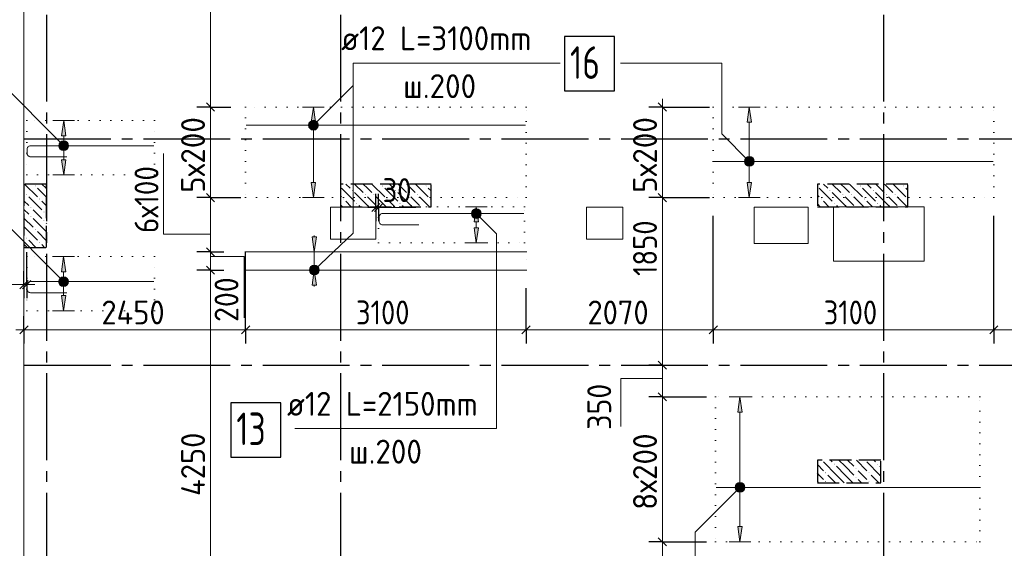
# Model space of a CAD drawing. Header units: millimetres. Extents: x 0 to 50400, y -244 to 35640.
# Tile 4 of 15: x 8968 to 19852, y 14840 to 20677. Entities that reach past the tile are written whole.
import ezdxf

# ---------------------------------------------------------------- set-up
doc = ezdxf.new("R2010")
doc.units = ezdxf.units.MM
for name, pattern in [('______2', [324, 240, -84]), ('______5', [1320, 960, -120, 120, -120]), ('______9', [120, 0, -120])]:
    doc.linetypes.add(name, pattern=pattern)
for name, color, linetype, lineweight in [('ЖБ Перекрытие верхний уровень', 7, 'Continuous', 35), ('ЖБ Пилон', 7, 'Continuous', 35), ('Общий01', 7, 'Continuous', 13), ('Позиционная метка номер позиции', 7, 'Continuous', 13), ('Размерная линия_ общее', 7, 'Continuous', 13), ('Тени', 7, 'Continuous', 13)]:
    doc.layers.add(name, color=color, linetype=linetype, lineweight=lineweight)
doc.layers.add('Оси', color=7, linetype='______5', true_color=0x656565)
doc.styles.add('ISOCPEUR', font='txt')

msp = doc.modelspace()

# ---------------------------------------------------------------- hatches: boundary and pattern name
at = {"linetype": 'Continuous', "lineweight": 13, "transparency": 33554687}
for points in [[(12239, 19544), (12215, 19712), (12191, 19544)], [(17057, 19544), (17033, 19712), (17009, 19544)], [(9478, 19394), (9454, 19562), (9430, 19394)], [(14039, 18444), (14015, 18612), (13991, 18444)], [(9476, 17894), (9452, 18062), (9428, 17894)], [(12248, 17744), (12224, 17912), (12200, 17744)], [(16953, 16344), (16929, 16512), (16905, 16344)]]:
    msp.add_hatch(color=7, dxfattribs=at).paths.add_polyline_path(points)
for points in [[(9478, 19130), (9454, 18962), (9430, 19130)], [(12239, 18880), (12215, 18712), (12191, 18880)], [(17057, 18880), (17033, 18712), (17009, 18880)], [(14039, 18380), (14015, 18212), (13991, 18380)], [(12248, 18280), (12224, 18112), (12200, 18280)], [(9476, 17630), (9452, 17462), (9428, 17630)], [(16953, 15080), (16929, 14912), (16905, 15080)]]:
    msp.add_hatch(color=7, dxfattribs=at).paths.add_polyline_path(points, flags=16)
at = {"layer": 'ЖБ Пилон', "linetype": 'Continuous', "lineweight": -3, "transparency": 33554687}
for points in [[(9135, 18841), (9140, 18846), (9144, 18841), (9140, 18836)], [(12975, 18841), (12980, 18846), (12984, 18841), (12980, 18836)], [(13455, 18841), (13460, 18846), (13464, 18841), (13460, 18836)], [(18255, 18841), (18260, 18846), (18264, 18841), (18260, 18836)], [(18735, 18841), (18740, 18846), (18744, 18841), (18740, 18836)], [(9039, 18745), (9044, 18750), (9048, 18745), (9044, 18741)], [(12639, 18793), (12644, 18798), (12648, 18793), (12644, 18788)], [(12783, 18745), (12788, 18750), (12792, 18745), (12788, 18741)], [(12879, 18745), (12884, 18750), (12888, 18745), (12884, 18741)], [(13119, 18793), (13124, 18798), (13128, 18793), (13124, 18788)], [(13263, 18745), (13268, 18750), (13272, 18745), (13268, 18741)], [(13359, 18745), (13364, 18750), (13368, 18745), (13364, 18741)], [(17919, 18793), (17924, 18798), (17928, 18793), (17924, 18788)], [(18063, 18745), (18068, 18750), (18072, 18745), (18068, 18741)], [(18159, 18745), (18164, 18750), (18168, 18745), (18164, 18741)], [(18399, 18793), (18404, 18798), (18408, 18793), (18404, 18788)], [(18543, 18745), (18548, 18750), (18552, 18745), (18548, 18741)], [(18639, 18745), (18644, 18750), (18648, 18745), (18644, 18741)], [(9183, 18697), (9188, 18702), (9192, 18697), (9188, 18692)], [(12543, 18697), (12548, 18702), (12552, 18697), (12548, 18692)], [(12687, 18649), (12692, 18654), (12696, 18649), (12692, 18645)], [(13023, 18697), (13028, 18702), (13032, 18697), (13028, 18692)], [(13167, 18649), (13172, 18654), (13176, 18649), (13172, 18645)], [(13503, 18697), (13508, 18702), (13512, 18697), (13508, 18692)], [(17823, 18697), (17828, 18702), (17832, 18697), (17828, 18692)], [(17967, 18649), (17972, 18654), (17976, 18649), (17972, 18645)], [(18303, 18697), (18308, 18702), (18312, 18697), (18308, 18692)], [(18447, 18649), (18452, 18654), (18456, 18649), (18452, 18645)], [(18783, 18697), (18785, 18700), (18785, 18695)], [(9087, 18601), (9092, 18606), (9096, 18601), (9092, 18596)], [(9087, 18505), (9092, 18510), (9096, 18505), (9092, 18501)], [(9231, 18553), (9236, 18558), (9240, 18553), (9236, 18548)], [(9231, 18457), (9236, 18462), (9240, 18457), (9236, 18452)], [(9135, 18361), (9140, 18366), (9144, 18361), (9140, 18356)], [(9039, 18265), (9044, 18270), (9048, 18265), (9044, 18261)], [(9183, 18217), (9188, 18222), (9192, 18217), (9188, 18212)], [(17871, 15673), (17876, 15678), (17880, 15673), (17876, 15668)], [(17967, 15769), (17972, 15774), (17976, 15769), (17972, 15765)], [(18207, 15721), (18212, 15726), (18216, 15721), (18212, 15716)], [(18351, 15673), (18356, 15678), (18360, 15673), (18356, 15668)], [(18447, 15769), (18452, 15774), (18456, 15769), (18452, 15765)], [(17871, 15577), (17876, 15582), (17880, 15577), (17876, 15572)], [(18207, 15625), (18212, 15630), (18216, 15625), (18212, 15621)], [(18351, 15577), (18356, 15582), (18360, 15577), (18356, 15572)]]:
    msp.add_hatch(color=7, dxfattribs=at).paths.add_polyline_path(points, flags=16)
at = {"layer": 'Позиционная метка номер позиции', "linetype": 'Continuous', "lineweight": 13, "transparency": 33554687}
for points in [[(12163, 19526), (12253, 19474), (12177, 19551)], [(12163, 19499), (12229, 19460), (12163, 19526)], [(12163, 19526), (12229, 19460), (12253, 19474)], [(12201, 19460), (12163, 19499), (12177, 19474)], [(12163, 19499), (12201, 19460), (12229, 19460)], [(12177, 19551), (12267, 19499), (12201, 19564)], [(12177, 19551), (12253, 19474), (12267, 19499)], [(12201, 19564), (12267, 19499), (12267, 19526)], [(12201, 19564), (12267, 19526), (12229, 19564)], [(12229, 19564), (12267, 19526), (12253, 19551)], [(9416, 19247), (9468, 19337), (9402, 19272)], [(9402, 19272), (9468, 19337), (9440, 19337)], [(9402, 19272), (9440, 19337), (9402, 19299)], [(9402, 19299), (9440, 19337), (9416, 19324)], [(9416, 19247), (9492, 19324), (9468, 19337)], [(9440, 19233), (9492, 19324), (9416, 19247)], [(9440, 19233), (9506, 19299), (9492, 19324)], [(9468, 19233), (9506, 19299), (9440, 19233)], [(9468, 19233), (9506, 19272), (9506, 19299)], [(9506, 19272), (9468, 19233), (9492, 19247)], [(16982, 19126), (17020, 19164), (16995, 19151)], [(17020, 19164), (16982, 19126), (16982, 19099)], [(17020, 19164), (16982, 19099), (17047, 19164)], [(17047, 19164), (16982, 19099), (16995, 19074)], [(17047, 19164), (16995, 19074), (17072, 19151)], [(17072, 19151), (16995, 19074), (17020, 19060)], [(17072, 19151), (17020, 19060), (17085, 19126)], [(17085, 19126), (17020, 19060), (17047, 19060)], [(17085, 19126), (17047, 19060), (17085, 19099)], [(17085, 19099), (17047, 19060), (17072, 19074)], [(13963, 18549), (14001, 18587), (13977, 18574)], [(14001, 18587), (13963, 18549), (13963, 18522)], [(14001, 18587), (13963, 18522), (14029, 18587)], [(14029, 18587), (13963, 18522), (13977, 18497)], [(14029, 18587), (13977, 18497), (14053, 18574)], [(14053, 18574), (13977, 18497), (14001, 18483)], [(14053, 18574), (14001, 18483), (14067, 18549)], [(14067, 18549), (14001, 18483), (14029, 18483)], [(14067, 18549), (14029, 18483), (14067, 18522)], [(14067, 18522), (14029, 18483), (14053, 18497)], [(12187, 17952), (12276, 17897), (12212, 17965)], [(12212, 17965), (12276, 17897), (12277, 17925)], [(12212, 17965), (12277, 17925), (12240, 17964)], [(12240, 17964), (12277, 17925), (12264, 17949)], [(12172, 17900), (12237, 17860), (12173, 17928)], [(12209, 17861), (12172, 17900), (12185, 17875)], [(12172, 17900), (12209, 17861), (12237, 17860)], [(12173, 17928), (12261, 17873), (12187, 17952)], [(12173, 17928), (12237, 17860), (12261, 17873)], [(12187, 17952), (12261, 17873), (12276, 17897)], [(9413, 17747), (9465, 17837), (9400, 17772)], [(9400, 17772), (9465, 17837), (9438, 17837)], [(9400, 17772), (9438, 17837), (9400, 17799)], [(9400, 17799), (9438, 17837), (9413, 17824)], [(9413, 17747), (9490, 17824), (9465, 17837)], [(9438, 17733), (9490, 17824), (9413, 17747)], [(9438, 17733), (9504, 17799), (9490, 17824)], [(9465, 17733), (9504, 17799), (9438, 17733)], [(9465, 17733), (9504, 17772), (9504, 17799)], [(9504, 17772), (9465, 17733), (9490, 17747)], [(16981, 15499), (16915, 15564), (16891, 15551)], [(16981, 15526), (16943, 15564), (16915, 15564)], [(16981, 15526), (16915, 15564), (16981, 15499)], [(16943, 15564), (16981, 15526), (16967, 15551)], [(16967, 15474), (16891, 15551), (16877, 15526)], [(16967, 15474), (16877, 15526), (16943, 15460)], [(16943, 15460), (16877, 15526), (16877, 15499)], [(16943, 15460), (16877, 15499), (16915, 15460)], [(16915, 15460), (16877, 15499), (16891, 15474)], [(16981, 15499), (16891, 15551), (16967, 15474)]]:
    msp.add_hatch(color=7, dxfattribs=at).paths.add_polyline_path(points)

# ---------------------------------------------------------------- linework, layer by layer
at = {"color": 251, "linetype": 'Continuous', "lineweight": 13, "true_color": 0x494949, "transparency": 33554687}
for p, q in [((12215, 19712), (12095, 19712)), ((12215, 19712), (12191, 19544)), ((12239, 19544), (12215, 19712)), ((12215, 19712), (12335, 19712)), ((12215, 19712), (12215, 19712)), ((17033, 19712), (16913, 19712)), ((17033, 19712), (17009, 19544)), ((17057, 19544), (17033, 19712)), ((17033, 19712), (17153, 19712)), ((17033, 19712), (17033, 19712)), ((9454, 19562), (9334, 19562)), ((9454, 19562), (9430, 19394)), ((9478, 19394), (9454, 19562)), ((9454, 19562), (9574, 19562)), ((9454, 19562), (9454, 19562)), ((12191, 19544), (12239, 19544)), ((12215, 18880), (12215, 19544)), ((17009, 19544), (17057, 19544)), ((17033, 18880), (17033, 19544)), ((9430, 19394), (9478, 19394)), ((9454, 19130), (9454, 19394)), ((9454, 18962), (9430, 19130)), ((9430, 19130), (9478, 19130)), ((9478, 19130), (9454, 18962)), ((9454, 18962), (9334, 18962)), ((9454, 18962), (9574, 18962)), ((9454, 18962), (9454, 18962)), ((12215, 18712), (12191, 18880)), ((12191, 18880), (12239, 18880)), ((12239, 18880), (12215, 18712)), ((17033, 18712), (17009, 18880)), ((17009, 18880), (17057, 18880)), ((17057, 18880), (17033, 18712)), ((12215, 18712), (12095, 18712)), ((12215, 18712), (12335, 18712)), ((12215, 18712), (12215, 18712)), ((14015, 18612), (13895, 18612)), ((14015, 18612), (13991, 18444)), ((14039, 18444), (14015, 18612)), ((14015, 18612), (14135, 18612)), ((14015, 18612), (14015, 18612)), ((17033, 18712), (16913, 18712)), ((17033, 18712), (17153, 18712)), ((17033, 18712), (17033, 18712)), ((13991, 18444), (14039, 18444)), ((14015, 18380), (14015, 18444)), ((12224, 18280), (12224, 18292)), ((14015, 18212), (13991, 18380)), ((13991, 18380), (14039, 18380)), ((14039, 18380), (14015, 18212)), ((12224, 18112), (12200, 18280)), ((12200, 18280), (12248, 18280)), ((12248, 18280), (12224, 18112)), ((14015, 18212), (13895, 18212)), ((14015, 18212), (14135, 18212)), ((14015, 18212), (14015, 18212)), ((12224, 18112), (12104, 18112)), ((12224, 18112), (12344, 18112)), ((12224, 17912), (12224, 18112)), ((9452, 18062), (9332, 18062)), ((9452, 18062), (9428, 17894)), ((9476, 17894), (9452, 18062)), ((9452, 18062), (9572, 18062)), ((9452, 18062), (9452, 18062)), ((9428, 17894), (9476, 17894)), ((9452, 17630), (9452, 17894)), ((12224, 17912), (12104, 17912)), ((12224, 17912), (12200, 17744)), ((12248, 17744), (12224, 17912)), ((12224, 17912), (12344, 17912)), ((12200, 17744), (12248, 17744)), ((12224, 17744), (12224, 17732)), ((9452, 17462), (9428, 17630)), ((9428, 17630), (9476, 17630)), ((9476, 17630), (9452, 17462)), ((9452, 17462), (9332, 17462)), ((9452, 17462), (9572, 17462)), ((9452, 17462), (9452, 17462)), ((16929, 16512), (16809, 16512)), ((16929, 16512), (16905, 16344)), ((16953, 16344), (16929, 16512)), ((16929, 16512), (17049, 16512)), ((16929, 16512), (16929, 16512)), ((16905, 16344), (16953, 16344)), ((16929, 15080), (16929, 16344)), ((16929, 14912), (16905, 15080)), ((16905, 15080), (16953, 15080)), ((16953, 15080), (16929, 14912)), ((16929, 14912), (16809, 14912)), ((16929, 14912), (17049, 14912)), ((16929, 14912), (16929, 14912))]:
    msp.add_line(p, q, dxfattribs=at)
at = {"color": 7, "linetype": 'Continuous', "lineweight": 18, "transparency": 33554687}
for p, q in [((14559, 19512), (11471, 19512)), ((19729, 19112), (16641, 19112)), ((14559, 18112), (11471, 18112)), ((14559, 17912), (11471, 17912)), ((19574, 15512), (16666, 15512))]:
    msp.add_line(p, q, dxfattribs=at)
at = {"color": 7, "linetype": 'Continuous', "lineweight": 25, "transparency": 33554687}
for points in [[(14991, 19891), (15543, 19891), (15543, 20491), (14991, 20491), (14991, 19891)], [(11302, 15847), (11854, 15847), (11854, 16447), (11302, 16447), (11302, 15847)]]:
    msp.add_lwpolyline(points, dxfattribs=at)
at = {"color": 7, "linetype": 'Continuous', "lineweight": 18, "transparency": 33554687}
for points in [[(9489, 19162), (9086, 19162), (9079, 19163), (9073, 19165), (9067, 19169), (9062, 19173), (9058, 19178), (9054, 19184), (9052, 19190), (9051, 19197), (9051, 19251), (9052, 19257), (9054, 19264), (9058, 19270), (9062, 19275), (9067, 19279), (9073, 19282), (9079, 19284), (9086, 19285), (10450, 19285)], [(13379, 18412), (12976, 18412), (12969, 18413), (12963, 18415), (12957, 18419), (12952, 18423), (12948, 18428), (12944, 18434), (12942, 18440), (12941, 18447), (12941, 18501), (12942, 18507), (12944, 18514), (12948, 18520), (12952, 18525), (12957, 18529), (12963, 18532), (12969, 18535), (12976, 18535), (14540, 18535)], [(9489, 17662), (9086, 17662), (9079, 17663), (9073, 17665), (9067, 17669), (9062, 17673), (9058, 17678), (9054, 17684), (9052, 17690), (9051, 17697), (9051, 17751), (9052, 17757), (9054, 17764), (9058, 17770), (9062, 17775), (9067, 17779), (9073, 17782), (9079, 17785), (9086, 17785), (10450, 17785)]]:
    msp.add_lwpolyline(points, dxfattribs=at)
at = {"layer": 'ЖБ Перекрытие верхний уровень', "color": 7, "linetype": 'Continuous', "lineweight": 18, "transparency": 33554687}
for p, q in [((9015, 32612), (9015, 13862)), ((18965, 18612), (17965, 18612)), ((17965, 18612), (17965, 18012)), ((18965, 18012), (18965, 18612)), ((12905, 18605), (12405, 18605)), ((12405, 18605), (12405, 18255)), ((12905, 18255), (12905, 18605)), ((15635, 18605), (15235, 18605)), ((15235, 18605), (15235, 18255)), ((15635, 18255), (15635, 18605)), ((17685, 18605), (17085, 18605)), ((17085, 18605), (17085, 18205)), ((17685, 18205), (17685, 18605)), ((12405, 18255), (12905, 18255)), ((15235, 18255), (15635, 18255)), ((17085, 18205), (17685, 18205)), ((17965, 18012), (18965, 18012))]:
    msp.add_line(p, q, dxfattribs=at)
at = {"layer": 'ЖБ Пилон', "color": 253, "linetype": '______2', "lineweight": -3, "true_color": 0xa0a0a0, "transparency": 33554687}
for p, q in [((9265, 18862), (9015, 18862)), ((9015, 18862), (9015, 18162)), ((9265, 18162), (9265, 18862)), ((13515, 18862), (12515, 18862)), ((12515, 18862), (12515, 18612)), ((13515, 18612), (13515, 18862)), ((18785, 18862), (17785, 18862)), ((17785, 18862), (17785, 18612)), ((18785, 18612), (18785, 18862)), ((12515, 18612), (13515, 18612)), ((17785, 18612), (18785, 18612)), ((9015, 18162), (9265, 18162)), ((18485, 15812), (17785, 15812)), ((17785, 15812), (17785, 15562)), ((18485, 15562), (18485, 15812)), ((17785, 15562), (18485, 15562))]:
    msp.add_line(p, q, dxfattribs=at)
at = {"layer": 'ЖБ Пилон', "color": 253, "linetype": 'Continuous', "lineweight": -3, "true_color": 0xa0a0a0, "transparency": 33554687}
for p, q in [((9022, 18862), (9164, 18721)), ((9214, 18862), (9260, 18817)), ((12574, 18862), (12620, 18817)), ((12670, 18862), (12764, 18769)), ((12812, 18817), (12766, 18862)), ((12862, 18862), (13004, 18721)), ((13054, 18862), (13100, 18817)), ((13150, 18862), (13244, 18769)), ((13292, 18817), (13246, 18862)), ((13342, 18862), (13484, 18721)), ((17854, 18862), (17900, 18817)), ((17950, 18862), (18044, 18769)), ((18092, 18817), (18046, 18862)), ((18142, 18862), (18284, 18721)), ((18334, 18862), (18380, 18817)), ((18430, 18862), (18524, 18769)), ((18572, 18817), (18526, 18862)), ((18622, 18862), (18764, 18721)), ((9020, 18769), (9015, 18774)), ((9068, 18721), (9212, 18577)), ((9164, 18817), (9265, 18716)), ((12515, 18730), (12524, 18721)), ((12524, 18817), (12668, 18673)), ((12812, 18625), (12668, 18769)), ((12860, 18769), (12812, 18817)), ((12812, 18721), (12908, 18625)), ((12908, 18721), (13017, 18612)), ((13004, 18817), (13148, 18673)), ((13292, 18625), (13148, 18769)), ((13340, 18769), (13292, 18817)), ((13292, 18721), (13388, 18625)), ((13388, 18721), (13497, 18612)), ((13484, 18817), (13515, 18786)), ((17785, 18740), (17804, 18721)), ((17804, 18817), (17948, 18673)), ((18092, 18625), (17948, 18769)), ((18140, 18769), (18092, 18817)), ((18092, 18721), (18188, 18625)), ((18188, 18721), (18297, 18612)), ((18284, 18817), (18428, 18673)), ((18572, 18625), (18428, 18769)), ((18620, 18769), (18572, 18817)), ((18572, 18721), (18668, 18625)), ((18668, 18721), (18777, 18612)), ((18764, 18817), (18785, 18796)), ((9015, 18678), (9068, 18625)), ((9265, 18620), (9212, 18673)), ((12515, 18634), (12537, 18612)), ((12633, 18612), (12572, 18673)), ((12716, 18625), (12728, 18612)), ((12812, 18625), (12824, 18612)), ((13113, 18612), (13052, 18673)), ((13196, 18625), (13208, 18612)), ((13292, 18625), (13304, 18612)), ((17785, 18644), (17817, 18612)), ((17913, 18612), (17852, 18673)), ((17996, 18625), (18008, 18612)), ((18092, 18625), (18104, 18612)), ((18393, 18612), (18332, 18673)), ((18476, 18625), (18488, 18612)), ((18572, 18625), (18584, 18612)), ((9015, 18582), (9068, 18529)), ((9164, 18529), (9116, 18577)), ((9212, 18481), (9164, 18529)), ((9260, 18529), (9265, 18524)), ((9015, 18486), (9116, 18385)), ((9116, 18481), (9260, 18337)), ((9260, 18433), (9265, 18428)), ((9020, 18289), (9015, 18294)), ((9020, 18385), (9164, 18241)), ((9164, 18337), (9265, 18236)), ((9015, 18198), (9050, 18162)), ((9068, 18241), (9146, 18162)), ((9242, 18162), (9212, 18193)), ((17996, 15649), (17852, 15793)), ((17929, 15812), (17948, 15793)), ((18092, 15745), (18024, 15812)), ((18120, 15812), (18188, 15745)), ((18216, 15812), (18332, 15697)), ((18476, 15649), (18332, 15793)), ((18409, 15812), (18428, 15793)), ((17785, 15764), (17852, 15697)), ((17996, 15745), (18092, 15649)), ((18092, 15745), (18188, 15649)), ((18284, 15649), (18236, 15697)), ((18476, 15745), (18485, 15736)), ((17804, 15649), (17785, 15668)), ((17785, 15572), (17794, 15562)), ((17852, 15601), (17804, 15649)), ((17900, 15649), (17986, 15562)), ((17996, 15649), (18082, 15562)), ((18092, 15649), (18178, 15562)), ((18236, 15601), (18274, 15562)), ((18332, 15601), (18284, 15649)), ((18380, 15649), (18466, 15562)), ((18476, 15649), (18485, 15640))]:
    msp.add_line(p, q, dxfattribs=at)
at = {"layer": 'Общий01', "color": 7, "linetype": 'Continuous', "lineweight": 13, "transparency": 33554687}
for p, q in [((12935, 18603), (13345, 18603)), ((9015, 17751), (8605, 17751))]:
    msp.add_line(p, q, dxfattribs=at)
for points in [[(11076, 18307), (10556, 18307), (10556, 19199)], [(11076, 18062), (11448, 18062), (11448, 17385)], [(16072, 16716), (15612, 16716), (15612, 16186)]]:
    msp.add_lwpolyline(points, dxfattribs=at)
at = {"layer": 'Оси', "color": 8, "linetype": '______5', "lineweight": -3, "transparency": 33554687}
for p, q in [((9265, 32612), (9265, 8356)), ((12515, 32612), (12515, 8356)), ((18515, 32612), (18515, 8356)), ((9015, 19362), (36746, 19362)), ((9015, 16862), (36746, 16862))]:
    msp.add_line(p, q, dxfattribs=at)
at = {"layer": 'Позиционная метка номер позиции', "color": 7, "linetype": 'Continuous', "lineweight": 13, "transparency": 33554687}
for p, q in [((9454, 19285), (8737, 20002)), ((12177, 19551), (12177, 19551)), ((12253, 19551), (12253, 19551)), ((12177, 19474), (12177, 19474)), ((12253, 19474), (12253, 19474)), ((9416, 19324), (9416, 19324)), ((9492, 19324), (9492, 19324)), ((9416, 19247), (9416, 19247)), ((9492, 19247), (9492, 19247)), ((16995, 19151), (16995, 19151)), ((16995, 19074), (16995, 19074)), ((17072, 19151), (17072, 19151)), ((17072, 19074), (17072, 19074)), ((13977, 18574), (13977, 18574)), ((14053, 18574), (14053, 18574)), ((13977, 18497), (13977, 18497)), ((14053, 18497), (14053, 18497)), ((12185, 17875), (12185, 17875)), ((12187, 17952), (12187, 17952)), ((12261, 17873), (12261, 17873)), ((12264, 17949), (12264, 17949)), ((9413, 17824), (9413, 17824)), ((9413, 17747), (9413, 17747)), ((9490, 17824), (9490, 17824)), ((9490, 17747), (9490, 17747)), ((16891, 15551), (16891, 15551)), ((16891, 15474), (16891, 15474)), ((16967, 15551), (16967, 15551)), ((16967, 15474), (16967, 15474))]:
    msp.add_line(p, q, dxfattribs=at)
for points in [[(9452, 17785), (8737, 18500), (8737, 30870), (4614, 30870)], [(12215, 19512), (12653, 19950), (12653, 20198)], [(12224, 17912), (12653, 18318), (12653, 20198), (14943, 20198)], [(15610, 20198), (16728, 20198), (16728, 19418), (17033, 19112)], [(14015, 18535), (14238, 18312), (14238, 16162), (12008, 16162)], [(16929, 15512), (16434, 15017), (16434, 12851), (18945, 12851)]]:
    msp.add_lwpolyline(points, dxfattribs=at)
for centre in [(12215, 19512), (9454, 19285), (17033, 19112), (14015, 18535), (12224, 17912), (9452, 17785), (16929, 15512)]:
    msp.add_circle(centre, 54, dxfattribs=at)
at = {"layer": 'Размерная линия_ общее', "color": 7, "linetype": 'Continuous', "lineweight": 13, "transparency": 33554687}
for p, q in [((11076, 19712), (11076, 22527)), ((11076, 18712), (11076, 19712)), ((16072, 19712), (16072, 19802)), ((16072, 18712), (16072, 19712)), ((11076, 18112), (11076, 18712)), ((16072, 16862), (16072, 18712)), ((12905, 18603), (12815, 18603)), ((12905, 18603), (12935, 18603)), ((12935, 18603), (13025, 18603)), ((11076, 17912), (11076, 18112)), ((9015, 17751), (8925, 17751)), ((9045, 17751), (9015, 17751)), ((9045, 17751), (9135, 17751)), ((9015, 17252), (8925, 17252)), ((9015, 17252), (11465, 17252)), ((11465, 17252), (14565, 17252)), ((14565, 17252), (16635, 17252)), ((16635, 17252), (19735, 17252)), ((19735, 17252), (21435, 17252)), ((16072, 16512), (16072, 16862)), ((16072, 14912), (16072, 16512))]:
    msp.add_line(p, q, dxfattribs=at)
at = {"layer": 'Размерная линия_ общее', "color": 7, "linetype": 'Continuous', "lineweight": -3, "transparency": 33554687}
for p, q in [((11076, 19712), (10926, 19712)), ((11076, 19712), (11226, 19712)), ((11076, 19712), (11303, 19712)), ((16072, 19712), (15922, 19712)), ((16072, 19712), (16222, 19712)), ((16072, 19712), (16594, 19712)), ((12905, 18603), (12905, 18753)), ((12935, 18603), (12935, 18753)), ((11076, 18712), (10926, 18712)), ((11076, 18712), (11226, 18712)), ((12935, 18603), (12935, 18673)), ((16072, 18712), (15922, 18712)), ((16072, 18712), (16222, 18712)), ((16072, 18712), (16594, 18712)), ((12905, 18603), (12905, 18453)), ((12905, 18603), (12905, 18603)), ((12935, 18603), (12935, 18453)), ((11076, 18112), (10926, 18112)), ((11076, 18112), (11226, 18112)), ((11076, 18112), (11076, 18112)), ((9015, 17751), (9015, 17901)), ((9045, 17751), (9045, 17901)), ((11076, 17912), (10926, 17912)), ((11076, 17912), (11226, 17912)), ((11076, 17912), (11076, 17912)), ((9015, 17751), (9015, 17601)), ((9015, 17751), (9015, 17751)), ((9045, 17751), (9045, 17601)), ((9015, 17252), (9015, 17402)), ((11465, 17252), (11465, 17402)), ((14565, 17252), (14565, 17402)), ((16635, 17252), (16635, 17402)), ((19735, 17252), (19735, 17402)), ((9015, 17252), (9015, 17102)), ((9015, 17252), (9015, 17252)), ((11465, 17252), (11465, 17102)), ((14565, 17252), (14565, 17102)), ((16635, 17252), (16635, 17102)), ((19735, 17252), (19735, 17102)), ((16072, 16862), (15922, 16862)), ((16072, 16862), (16222, 16862)), ((16072, 16862), (16560, 16862)), ((16072, 16512), (15922, 16512)), ((16072, 16512), (16222, 16512)), ((16072, 16512), (16560, 16512)), ((16072, 14912), (15922, 14912)), ((16072, 14912), (16222, 14912)), ((16072, 14912), (16560, 14912))]:
    msp.add_line(p, q, dxfattribs=at)
at = {"layer": 'Размерная линия_ общее', "color": 7, "linetype": 'Continuous', "lineweight": 25, "transparency": 33554687}
for p, q in [((11121, 19667), (11031, 19757)), ((16117, 19667), (16027, 19757)), ((11121, 18667), (11031, 18757)), ((16117, 18667), (16027, 18757)), ((12860, 18558), (12950, 18648)), ((12890, 18558), (12980, 18648)), ((11121, 18067), (11031, 18157)), ((11121, 17867), (11031, 17957)), ((9060, 17796), (8970, 17706)), ((9090, 17796), (9000, 17706)), ((8970, 17207), (9060, 17297)), ((11420, 17207), (11510, 17297)), ((14520, 17207), (14610, 17297)), ((16590, 17207), (16680, 17297)), ((19690, 17207), (19780, 17297)), ((16117, 16817), (16027, 16907)), ((16117, 16467), (16027, 16557)), ((16117, 14867), (16027, 14957))]:
    msp.add_line(p, q, dxfattribs=at)
at = {"layer": 'Размерная линия_ общее', "color": 7, "linetype": 'Continuous', "lineweight": -3, "transparency": 33554687}
for points in [[(11076, 18712), (11252, 18712), (11252, 18712), (11285, 18712), (11285, 18712), (11309, 18712), (11309, 18712), (11412, 18712)], [(16635, 17252), (16635, 17272), (16635, 17272), (16635, 17272), (16635, 17272), (16635, 17272), (16635, 17272), (16635, 17272), (16635, 17272), (16635, 17272), (16635, 17272), (16635, 17272), (16635, 17272), (16635, 18512)], [(19735, 17252), (19735, 17272), (19735, 17272), (19735, 17272), (19735, 17272), (19735, 17272), (19735, 17272), (19735, 17272), (19735, 17272), (19735, 17272), (19735, 17272), (19735, 18512)], [(9045, 17751), (9045, 17962), (9045, 17962), (9045, 18109)], [(11465, 17252), (11465, 17272), (11465, 17272), (11465, 17272), (11465, 17272), (11465, 17272), (11465, 17272), (11465, 17272), (11465, 17272), (11465, 17272), (11465, 17272), (11465, 17272), (11465, 17272), (11465, 17272), (11465, 17272), (11465, 17272), (11465, 17272), (11465, 17993), (11465, 17993), (11465, 18112)], [(14565, 17252), (14565, 17272), (14565, 17272), (14565, 17272), (14565, 17272), (14565, 17272), (14565, 17272), (14565, 17272), (14565, 17272), (14565, 17272), (14565, 17272), (14565, 17272), (14565, 17272), (14565, 17272), (14565, 17272), (14565, 17712)]]:
    msp.add_lwpolyline(points, dxfattribs=at)
at = {"layer": 'Размерная линия_ общее', "color": 7, "linetype": 'Continuous', "lineweight": 13, "transparency": 33554687}
for points in [[(11076, 13662), (11076, 15309), (11076, 15309), (11076, 15529), (11076, 15529), (11076, 15903), (11076, 15903), (11076, 15965), (11076, 15965), (11076, 16082), (11076, 16082), (11076, 17912)], [(16072, 10312), (16072, 12142), (16072, 12142), (16072, 14912)]]:
    msp.add_lwpolyline(points, dxfattribs=at)
at = {"layer": 'Тени', "color": 7, "linetype": '______9', "lineweight": 13, "transparency": 33554687}
for p, q in [((11465, 19712), (11465, 18712)), ((14565, 19712), (11465, 19712)), ((14565, 18712), (14565, 19712)), ((16635, 19712), (16635, 18712)), ((19735, 19712), (16635, 19712)), ((19735, 18712), (19735, 19712)), ((9045, 19562), (9045, 18962)), ((10456, 19562), (9045, 19562)), ((10456, 18962), (10456, 19562)), ((9045, 18962), (10456, 18962)), ((11465, 18712), (14565, 18712)), ((12935, 18612), (12935, 18212)), ((14546, 18612), (12935, 18612)), ((14546, 18212), (14546, 18612)), ((16635, 18712), (19735, 18712)), ((12935, 18212), (14546, 18212)), ((11465, 18112), (11465, 17912)), ((14565, 18112), (11465, 18112)), ((14565, 17912), (14565, 18112)), ((9045, 18062), (9045, 17462)), ((10456, 18062), (9045, 18062)), ((10456, 17462), (10456, 18062)), ((11465, 17912), (14565, 17912)), ((9045, 17462), (10456, 17462)), ((16660, 16512), (16660, 14912)), ((19580, 16512), (16660, 16512)), ((19580, 14912), (19580, 16512)), ((16660, 14912), (19580, 14912))]:
    msp.add_line(p, q, dxfattribs=at)

# ---------------------------------------------------------------- texts
at = {"color": 7, "linetype": 'Continuous', "lineweight": 13, "transparency": 33554687, "attachment_point": 7, "style": 'ISOCPEUR'}
for s, insert, char_height, width in [('\\W0.94;ø12 L=3100mm ', (12521, 20339), 264, 2525.26), ('\\W0.75;16', (15051, 20023), 360, 566.74), ('\\W0.95;ш.200 ', (13207, 19811), 264, 1154.56), ('\\W0.94;ø12 L=2150mm ', (11922, 16303), 264, 2525.26), ('\\W0.75;13', (11362, 15979), 360, 566.74), ('\\W0.95;ш.200 ', (12608, 15775), 264, 1154.56)]:
    msp.add_mtext(s, dxfattribs=dict(at, insert=insert, char_height=char_height, width=width))
at = {"layer": 'Размерная линия_ общее', "color": 7, "linetype": 'Continuous', "lineweight": 25, "transparency": 33554687, "char_height": 264, "attachment_point": 7, "rotation": 90, "style": 'ISOCPEUR'}
for s, insert, width in [('\\W0.95;5х200', (11016, 18764), 1048.03), ('\\W0.95;5х200', (16012, 18764), 1048.03), ('\\W0.89;6х100', (10502, 18320), 988.27), ('\\W0.87;1850', (16012, 17847), 800.28), ('\\W0.91;200', (11386, 17339), 674.38), ('\\W0.91;350', (15506, 16148), 674.38), ('\\W0.93;4250', (11016, 15418), 888.46), ('\\W0.95;8х200', (16012, 15264), 1048.04)]:
    msp.add_mtext(s, dxfattribs=dict(at, insert=insert, width=width))
at = {"layer": 'Размерная линия_ общее', "color": 7, "linetype": 'Continuous', "lineweight": 25, "transparency": 33554687, "char_height": 264, "attachment_point": 7, "style": 'ISOCPEUR'}
for s, insert, width in [('\\W0.87;30', (12980, 18663), 484.71), ('\\W0.93;2450', (9871, 17312), 888.46), ('\\W0.87;3100', (12685, 17312), 800.28), ('\\W0.93;2070', (15244, 17312), 861.72), ('\\W0.87;3100', (17855, 17312), 800.28)]:
    msp.add_mtext(s, dxfattribs=dict(at, insert=insert, width=width))

doc.saveas('drawing.dxf')
